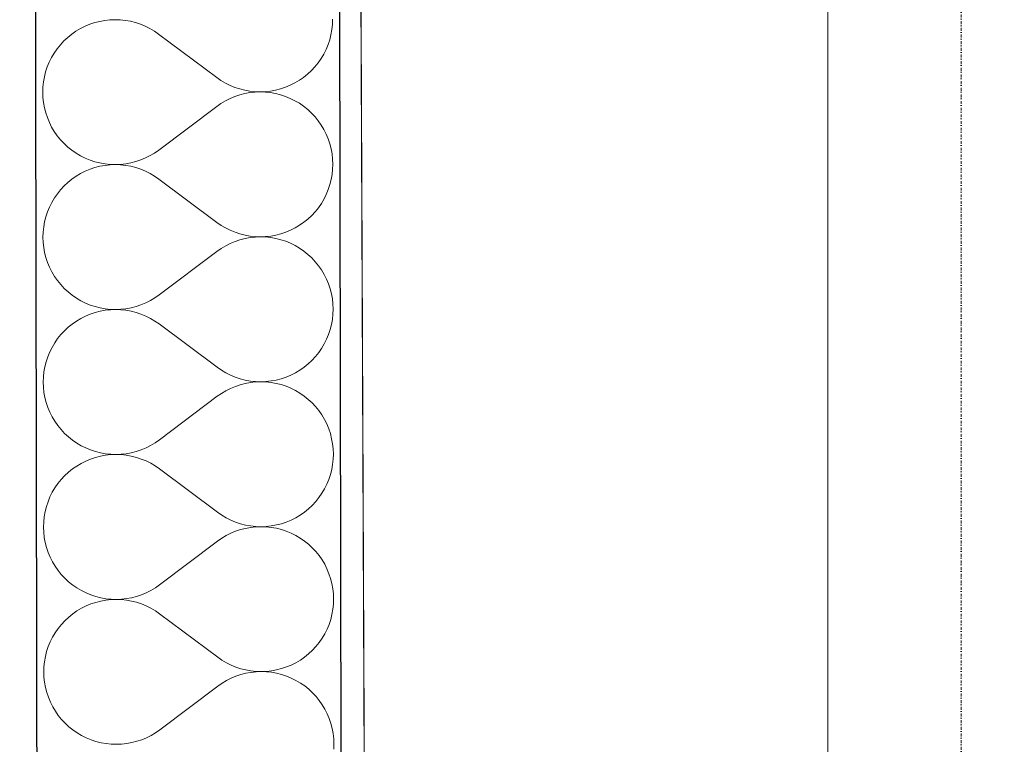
# Model space of a CAD drawing. Header units: millimetres. Extents: x -24674 to 2959, y -2716 to 20653.
# Tile 132 of 161: x -11148 to -10631, y 13809 to 14190. Entities that reach past the tile are written whole.
import ezdxf

# ---------------------------------------------------------------- set-up
doc = ezdxf.new("R2010")
doc.units = ezdxf.units.MM
doc.header["$MEASUREMENT"] = 0
doc.linetypes.add('Wipeout_Contour', pattern=[1000, 0, -1000])
doc.linetypes.add('Čerchovaná S', pattern=[3.5, 1.5, -0.85, 0.3, -0.85])
for name, color, linetype in [('9._POHLED ZÁPADNÍ_1_Konstrukce - krov', 7, 'Continuous'), ('9._POHLED ZÁPADNÍ_1_Konstrukce - nosné', 7, 'Continuous'), ('9._POHLED ZÁPADNÍ_1_Nové_Konstrukce - nosné', 7, 'Continuous'), ('9._POHLED ZÁPADNÍ_1_Nové_Výplně - Povrchové', 7, 'Continuous'), ('9._POHLED ZÁPADNÍ_1_Nové_Výplně – Řezové', 7, 'Continuous'), ('9._POHLED ZÁPADNÍ_1_Výplně - Povrchové', 7, 'Continuous'), ('9._POHLED ZÁPADNÍ_1_VÝTAH VAR 1', 7, 'Continuous')]:
    doc.layers.add(name, color=color, linetype=linetype)

# ---------------------------------------------------------------- blocks, each defined once
blk = doc.blocks.new('*X21', base_point=(-27719.5, -6043.99))
at = {"layer": '9._POHLED ZÁPADNÍ_1_Nové_Výplně – Řezové', "color": 21, "linetype": 'Continuous', "lineweight": 20, "true_color": 0xffaaaa}
for p, q in [((-11111.26, 14187.45), (-11113.77, 14186.41)), ((-11108.68, 14188.32), (-11111.26, 14187.45)), ((-11106.05, 14188.99), (-11108.68, 14188.32)), ((-11103.37, 14189.48), (-11106.05, 14188.99)), ((-11100.66, 14189.77), (-11103.37, 14189.48)), ((-11097.95, 14189.87), (-11100.66, 14189.77)), ((-11095.23, 14189.78), (-11097.95, 14189.87)), ((-11092.52, 14189.49), (-11095.23, 14189.78)), ((-11089.84, 14189.01), (-11092.52, 14189.49)), ((-11087.21, 14188.34), (-11089.84, 14189.01)), ((-11084.63, 14187.48), (-11087.21, 14188.34)), ((-11082.11, 14186.44), (-11084.63, 14187.48)), ((-10984.06, 14184.65), (-10983.78, 14187.36)), ((-10983.78, 14187.36), (-10983.68, 14190.07)), ((-11120.77, 14182.24), (-11122.89, 14180.53)), ((-11118.54, 14183.8), (-11120.77, 14182.24)), ((-11116.2, 14185.19), (-11118.54, 14183.8)), ((-11113.77, 14186.41), (-11116.2, 14185.19)), ((-11079.68, 14185.23), (-11082.11, 14186.44)), ((-11077.34, 14183.84), (-11079.68, 14185.23)), ((-11075.1, 14182.29), (-11077.34, 14183.84)), ((-11044.58, 14159.49), (-11075.1, 14182.29)), ((-10985.21, 14179.34), (-10984.54, 14181.97)), ((-10984.54, 14181.97), (-10984.06, 14184.65)), ((-11124.88, 14178.68), (-11126.73, 14176.68)), ((-11122.89, 14180.53), (-11124.88, 14178.68)), ((-10986.07, 14176.75), (-10985.21, 14179.34)), ((-11129.98, 14172.32), (-11131.37, 14169.98)), ((-11128.43, 14174.56), (-11129.98, 14172.32)), ((-11126.73, 14176.68), (-11128.43, 14174.56)), ((-10989.7, 14169.46), (-10988.32, 14171.8)), ((-10988.32, 14171.8), (-10987.1, 14174.24)), ((-10987.1, 14174.24), (-10986.07, 14176.75)), ((-11132.58, 14167.55), (-11133.62, 14165.03)), ((-11131.37, 14169.98), (-11132.58, 14167.55)), ((-10992.95, 14165.1), (-10991.25, 14167.22)), ((-10991.25, 14167.22), (-10989.7, 14169.46)), ((-11134.47, 14162.45), (-11135.14, 14159.81)), ((-11133.62, 14165.03), (-11134.47, 14162.45)), ((-10996.79, 14161.25), (-10994.8, 14163.11)), ((-10994.8, 14163.11), (-10992.95, 14165.1)), ((-11135.62, 14157.13), (-11135.91, 14154.43)), ((-11135.14, 14159.81), (-11135.62, 14157.13)), ((-11044.58, 14159.49), (-11042.35, 14157.94)), ((-11042.35, 14157.94), (-11040.01, 14156.56)), ((-11040.01, 14156.56), (-11037.57, 14155.34)), ((-11005.91, 14155.38), (-11003.48, 14156.6)), ((-11003.48, 14156.6), (-11001.14, 14157.99)), ((-11001.14, 14157.99), (-10998.91, 14159.54)), ((-10998.91, 14159.54), (-10996.79, 14161.25)), ((-11135.91, 14154.43), (-11136, 14151.71)), ((-11136, 14151.71), (-11135.9, 14148.99)), ((-11037.57, 14155.34), (-11035.06, 14154.3)), ((-11035.06, 14154.3), (-11032.48, 14153.44)), ((-11032.48, 14153.44), (-11029.84, 14152.77)), ((-11029.84, 14151.02), (-11032.47, 14150.34)), ((-11029.84, 14152.77), (-11027.16, 14152.29)), ((-11027.16, 14151.51), (-11029.84, 14151.02)), ((-11027.16, 14152.29), (-11024.46, 14152.01)), ((-11024.46, 14151.81), (-11027.16, 14151.51)), ((-11024.46, 14152.01), (-11021.74, 14151.91)), ((-11021.74, 14151.91), (-11024.46, 14151.81)), ((-11021.74, 14151.91), (-11019.02, 14152.01)), ((-11019.02, 14151.82), (-11021.74, 14151.91)), ((-11019.02, 14152.01), (-11016.31, 14152.31)), ((-11016.31, 14151.54), (-11019.02, 14151.82)), ((-11016.31, 14152.31), (-11013.64, 14152.79)), ((-11013.63, 14151.06), (-11016.31, 14151.54)), ((-11013.64, 14152.79), (-11011, 14153.47)), ((-11011, 14150.39), (-11013.63, 14151.06)), ((-11011, 14153.47), (-11008.42, 14154.33)), ((-11008.42, 14154.33), (-11005.91, 14155.38)), ((-11135.9, 14148.99), (-11135.6, 14146.29)), ((-11135.6, 14146.29), (-11135.11, 14143.61)), ((-11042.33, 14145.81), (-11044.56, 14144.25)), ((-11039.99, 14147.2), (-11042.33, 14145.81)), ((-11037.56, 14148.43), (-11039.99, 14147.2)), ((-11035.05, 14149.48), (-11037.56, 14148.43)), ((-11032.47, 14150.34), (-11035.05, 14149.48)), ((-11008.41, 14149.54), (-11011, 14150.39)), ((-11005.9, 14148.5), (-11008.41, 14149.54)), ((-11003.46, 14147.29), (-11005.9, 14148.5)), ((-11001.12, 14145.91), (-11003.46, 14147.29)), ((-10998.88, 14144.36), (-11001.12, 14145.91)), ((-11135.11, 14143.61), (-11134.43, 14140.98)), ((-11134.43, 14140.98), (-11133.57, 14138.4)), ((-11044.56, 14144.25), (-11074.99, 14121.34)), ((-10996.76, 14142.66), (-10998.88, 14144.36)), ((-10994.76, 14140.81), (-10996.76, 14142.66)), ((-10992.91, 14138.82), (-10994.76, 14140.81)), ((-11133.57, 14138.4), (-11132.52, 14135.88)), ((-11132.52, 14135.88), (-11131.3, 14133.45)), ((-10991.19, 14136.71), (-10992.91, 14138.82)), ((-10989.64, 14134.48), (-10991.19, 14136.71)), ((-11131.3, 14133.45), (-11129.91, 14131.12)), ((-11129.91, 14131.12), (-11128.35, 14128.89)), ((-10988.25, 14132.14), (-10989.64, 14134.48)), ((-10987.02, 14129.71), (-10988.25, 14132.14)), ((-11128.35, 14128.89), (-11126.64, 14126.77)), ((-11126.64, 14126.77), (-11124.78, 14124.78)), ((-10985.98, 14127.2), (-10987.02, 14129.71)), ((-10985.11, 14124.62), (-10985.98, 14127.2)), ((-11124.78, 14124.78), (-11122.79, 14122.93)), ((-11122.79, 14122.93), (-11120.67, 14121.23)), ((-11120.67, 14121.23), (-11118.43, 14119.68)), ((-11077.22, 14119.78), (-11074.99, 14121.34)), ((-10984.44, 14121.98), (-10985.11, 14124.62)), ((-10983.95, 14119.31), (-10984.44, 14121.98)), ((-11118.43, 14119.68), (-11116.09, 14118.3)), ((-11116.09, 14118.3), (-11113.65, 14117.09)), ((-11113.65, 14117.09), (-11111.13, 14116.05)), ((-11111.13, 14116.05), (-11108.55, 14115.2)), ((-11108.55, 14115.2), (-11105.91, 14114.53)), ((-11089.71, 14114.57), (-11087.08, 14115.25)), ((-11087.08, 14115.25), (-11084.5, 14116.12)), ((-11084.5, 14116.12), (-11081.99, 14117.17)), ((-11081.99, 14117.17), (-11079.56, 14118.39)), ((-11079.56, 14118.39), (-11077.22, 14119.78)), ((-10983.65, 14116.6), (-10983.95, 14119.31)), ((-10983.55, 14113.88), (-10983.65, 14116.6)), ((-11113.64, 14110.22), (-11116.07, 14109)), ((-11111.13, 14111.26), (-11113.64, 14110.22)), ((-11108.55, 14112.13), (-11111.13, 14111.26)), ((-11105.91, 14112.8), (-11108.55, 14112.13)), ((-11105.91, 14114.53), (-11103.24, 14114.06)), ((-11103.23, 14113.29), (-11105.91, 14112.8)), ((-11103.24, 14114.06), (-11100.53, 14113.77)), ((-11100.53, 14113.58), (-11103.23, 14113.29)), ((-11100.53, 14113.77), (-11097.81, 14113.68)), ((-11097.81, 14113.68), (-11100.53, 14113.58)), ((-11097.81, 14113.68), (-11095.09, 14113.79)), ((-11095.09, 14113.59), (-11097.81, 14113.68)), ((-11095.09, 14113.79), (-11092.39, 14114.08)), ((-11092.39, 14113.3), (-11095.09, 14113.59)), ((-11092.39, 14114.08), (-11089.71, 14114.57)), ((-11089.71, 14112.82), (-11092.39, 14113.3)), ((-11087.07, 14112.15), (-11089.71, 14112.82)), ((-11084.49, 14111.29), (-11087.07, 14112.15)), ((-11081.98, 14110.25), (-11084.49, 14111.29)), ((-11079.54, 14109.04), (-11081.98, 14110.25)), ((-10983.93, 14108.46), (-10983.64, 14111.17)), ((-10983.64, 14111.17), (-10983.55, 14113.88)), ((-11120.64, 14106.05), (-11122.76, 14104.34)), ((-11118.41, 14107.61), (-11120.64, 14106.05)), ((-11116.07, 14109), (-11118.41, 14107.61)), ((-11077.2, 14107.65), (-11079.54, 14109.04)), ((-11074.96, 14106.1), (-11077.2, 14107.65)), ((-11044.45, 14083.3), (-11074.96, 14106.1)), ((-10985.08, 14103.14), (-10984.41, 14105.78)), ((-10984.41, 14105.78), (-10983.93, 14108.46)), ((-11126.6, 14100.49), (-11128.3, 14098.37)), ((-11124.74, 14102.49), (-11126.6, 14100.49)), ((-11122.76, 14104.34), (-11124.74, 14102.49)), ((-10986.97, 14098.05), (-10985.93, 14100.56)), ((-10985.93, 14100.56), (-10985.08, 14103.14)), ((-11129.85, 14096.13), (-11131.23, 14093.79)), ((-11128.3, 14098.37), (-11129.85, 14096.13)), ((-10989.57, 14093.27), (-10988.18, 14095.61)), ((-10988.18, 14095.61), (-10986.97, 14098.05)), ((-11133.48, 14088.84), (-11134.34, 14086.26)), ((-11132.45, 14091.36), (-11133.48, 14088.84)), ((-11131.23, 14093.79), (-11132.45, 14091.36)), ((-10994.67, 14086.92), (-10992.82, 14088.91)), ((-10992.82, 14088.91), (-10991.11, 14091.03)), ((-10991.11, 14091.03), (-10989.57, 14093.27)), ((-11134.34, 14086.26), (-11135.01, 14083.62)), ((-10998.77, 14083.35), (-10996.66, 14085.06)), ((-10996.66, 14085.06), (-10994.67, 14086.92)), ((-11135.48, 14080.94), (-11135.77, 14078.24)), ((-11135.01, 14083.62), (-11135.48, 14080.94)), ((-11044.45, 14083.3), (-11042.21, 14081.75)), ((-11042.21, 14081.75), (-11039.87, 14080.36)), ((-11039.87, 14080.36), (-11037.44, 14079.15)), ((-11037.44, 14079.15), (-11034.92, 14078.11)), ((-11008.29, 14078.14), (-11005.77, 14079.19)), ((-11005.77, 14079.19), (-11003.34, 14080.41)), ((-11003.34, 14080.41), (-11001.01, 14081.8)), ((-11001.01, 14081.8), (-10998.77, 14083.35)), ((-11135.77, 14078.24), (-11135.86, 14075.52)), ((-11135.86, 14075.52), (-11135.76, 14072.8)), ((-11034.92, 14078.11), (-11032.34, 14077.25)), ((-11032.34, 14074.15), (-11034.91, 14073.29)), ((-11032.34, 14077.25), (-11029.7, 14076.58)), ((-11029.7, 14074.83), (-11032.34, 14074.15)), ((-11029.7, 14076.58), (-11027.03, 14076.1)), ((-11027.02, 14075.32), (-11029.7, 14074.83)), ((-11027.03, 14076.1), (-11024.32, 14075.82)), ((-11024.32, 14075.62), (-11027.02, 14075.32)), ((-11024.32, 14075.82), (-11021.6, 14075.72)), ((-11021.6, 14075.72), (-11024.32, 14075.62)), ((-11021.6, 14075.72), (-11018.88, 14075.82)), ((-11018.88, 14075.63), (-11021.6, 14075.72)), ((-11018.88, 14075.82), (-11016.18, 14076.12)), ((-11016.18, 14075.35), (-11018.88, 14075.63)), ((-11016.18, 14076.12), (-11013.5, 14076.6)), ((-11013.5, 14074.87), (-11016.18, 14075.35)), ((-11013.5, 14076.6), (-11010.87, 14077.28)), ((-11010.86, 14074.2), (-11013.5, 14074.87)), ((-11010.87, 14077.28), (-11008.29, 14078.14)), ((-11008.28, 14073.35), (-11010.86, 14074.2)), ((-11005.76, 14072.31), (-11008.28, 14073.35)), ((-11135.76, 14072.8), (-11135.47, 14070.1)), ((-11135.47, 14070.1), (-11134.98, 14067.42)), ((-11042.19, 14069.62), (-11044.42, 14068.06)), ((-11039.85, 14071.01), (-11042.19, 14069.62)), ((-11037.42, 14072.24), (-11039.85, 14071.01)), ((-11034.91, 14073.29), (-11037.42, 14072.24)), ((-11003.33, 14071.1), (-11005.76, 14072.31)), ((-11000.98, 14069.72), (-11003.33, 14071.1)), ((-10998.75, 14068.17), (-11000.98, 14069.72)), ((-10996.62, 14066.47), (-10998.75, 14068.17)), ((-11134.98, 14067.42), (-11134.3, 14064.79)), ((-11134.3, 14064.79), (-11133.44, 14062.21)), ((-11044.42, 14068.06), (-11074.86, 14045.15)), ((-10994.63, 14064.62), (-10996.62, 14066.47)), ((-10992.77, 14062.63), (-10994.63, 14064.62)), ((-11133.44, 14062.21), (-11132.39, 14059.69)), ((-11132.39, 14059.69), (-11131.17, 14057.26)), ((-10991.06, 14060.52), (-10992.77, 14062.63)), ((-10989.5, 14058.29), (-10991.06, 14060.52)), ((-10988.11, 14055.95), (-10989.5, 14058.29)), ((-11131.17, 14057.26), (-11129.77, 14054.93)), ((-11129.77, 14054.93), (-11128.22, 14052.7)), ((-11128.22, 14052.7), (-11126.51, 14050.58)), ((-10986.89, 14053.52), (-10988.11, 14055.95)), ((-10985.84, 14051.01), (-10986.89, 14053.52)), ((-11126.51, 14050.58), (-11124.65, 14048.59)), ((-11124.65, 14048.59), (-11122.65, 14046.74)), ((-10984.98, 14048.43), (-10985.84, 14051.01)), ((-10984.3, 14045.79), (-10984.98, 14048.43)), ((-11122.65, 14046.74), (-11120.53, 14045.04)), ((-11120.53, 14045.04), (-11118.29, 14043.49)), ((-11118.29, 14043.49), (-11115.95, 14042.11)), ((-11079.42, 14042.2), (-11077.09, 14043.59)), ((-11077.09, 14043.59), (-11074.86, 14045.15)), ((-10983.81, 14043.12), (-10984.3, 14045.79)), ((-10983.52, 14040.41), (-10983.81, 14043.12)), ((-11115.95, 14042.11), (-11113.52, 14040.9)), ((-11113.52, 14040.9), (-11111, 14039.86)), ((-11111, 14039.86), (-11108.42, 14039.01)), ((-11108.42, 14039.01), (-11105.78, 14038.34)), ((-11105.78, 14038.34), (-11103.1, 14037.87)), ((-11103.1, 14037.1), (-11105.78, 14036.61)), ((-11103.1, 14037.87), (-11100.39, 14037.58)), ((-11100.39, 14037.39), (-11103.1, 14037.1)), ((-11100.39, 14037.58), (-11097.68, 14037.49)), ((-11097.68, 14037.49), (-11100.39, 14037.39)), ((-11097.68, 14037.49), (-11094.96, 14037.6)), ((-11094.96, 14037.4), (-11097.68, 14037.49)), ((-11094.96, 14037.6), (-11092.25, 14037.89)), ((-11092.25, 14037.11), (-11094.96, 14037.4)), ((-11092.25, 14037.89), (-11089.58, 14038.38)), ((-11089.57, 14036.63), (-11092.25, 14037.11)), ((-11089.58, 14038.38), (-11086.94, 14039.06)), ((-11086.94, 14039.06), (-11084.36, 14039.93)), ((-11084.36, 14039.93), (-11081.85, 14040.98)), ((-11081.85, 14040.98), (-11079.42, 14042.2)), ((-10983.41, 14037.69), (-10983.52, 14040.41)), ((-10983.51, 14034.98), (-10983.41, 14037.69)), ((-11115.93, 14032.81), (-11118.27, 14031.42)), ((-11113.5, 14034.03), (-11115.93, 14032.81)), ((-11110.99, 14035.07), (-11113.5, 14034.03)), ((-11108.41, 14035.94), (-11110.99, 14035.07)), ((-11105.78, 14036.61), (-11108.41, 14035.94)), ((-11086.94, 14035.96), (-11089.57, 14036.63)), ((-11084.36, 14035.1), (-11086.94, 14035.96)), ((-11081.84, 14034.06), (-11084.36, 14035.1)), ((-11079.41, 14032.85), (-11081.84, 14034.06)), ((-11077.07, 14031.46), (-11079.41, 14032.85)), ((-10984.27, 14029.59), (-10983.79, 14032.27)), ((-10983.79, 14032.27), (-10983.51, 14034.98)), ((-11122.62, 14028.15), (-11124.61, 14026.29)), ((-11120.5, 14029.86), (-11122.62, 14028.15)), ((-11118.27, 14031.42), (-11120.5, 14029.86)), ((-11074.83, 14029.91), (-11077.07, 14031.46)), ((-11044.31, 14007.11), (-11074.83, 14029.91)), ((-10985.79, 14024.37), (-10984.94, 14026.95)), ((-10984.94, 14026.95), (-10984.27, 14029.59)), ((-11128.16, 14022.18), (-11129.71, 14019.94)), ((-11126.46, 14024.3), (-11128.16, 14022.18)), ((-11124.61, 14026.29), (-11126.46, 14024.3)), ((-10988.05, 14019.42), (-10986.83, 14021.86)), ((-10986.83, 14021.86), (-10985.79, 14024.37)), ((-11131.1, 14017.6), (-11132.31, 14015.17)), ((-11129.71, 14019.94), (-11131.1, 14017.6)), ((-10990.98, 14014.84), (-10989.43, 14017.08)), ((-10989.43, 14017.08), (-10988.05, 14019.42)), ((-11133.35, 14012.65), (-11134.2, 14010.07)), ((-11132.31, 14015.17), (-11133.35, 14012.65)), ((-10994.53, 14010.73), (-10992.68, 14012.72)), ((-10992.68, 14012.72), (-10990.98, 14014.84)), ((-11134.87, 14007.43), (-11135.35, 14004.75)), ((-11134.2, 14010.07), (-11134.87, 14007.43)), ((-11044.31, 14007.11), (-11042.08, 14005.56)), ((-11000.87, 14005.61), (-10998.64, 14007.16)), ((-10998.64, 14007.16), (-10996.52, 14008.87)), ((-10996.52, 14008.87), (-10994.53, 14010.73)), ((-11135.64, 14002.05), (-11135.73, 13999.33)), ((-11135.35, 14004.75), (-11135.64, 14002.05)), ((-11042.08, 14005.56), (-11039.74, 14004.17)), ((-11039.74, 14004.17), (-11037.3, 14002.96)), ((-11037.3, 14002.96), (-11034.79, 14001.92)), ((-11034.79, 14001.92), (-11032.21, 14001.06)), ((-11032.21, 14001.06), (-11029.57, 14000.39)), ((-11013.37, 14000.41), (-11010.73, 14001.09)), ((-11010.73, 14001.09), (-11008.15, 14001.95)), ((-11008.15, 14001.95), (-11005.64, 14002.99)), ((-11005.64, 14002.99), (-11003.21, 14004.22)), ((-11003.21, 14004.22), (-11000.87, 14005.61)), ((-11135.73, 13999.33), (-11135.63, 13996.61)), ((-11135.63, 13996.61), (-11135.33, 13993.91)), ((-11037.29, 13996.05), (-11039.72, 13994.82)), ((-11034.78, 13997.1), (-11037.29, 13996.05)), ((-11032.2, 13997.96), (-11034.78, 13997.1)), ((-11029.57, 13998.64), (-11032.2, 13997.96)), ((-11029.57, 14000.39), (-11026.89, 13999.91)), ((-11026.89, 13999.13), (-11029.57, 13998.64)), ((-11026.89, 13999.91), (-11024.19, 13999.63)), ((-11024.19, 13999.43), (-11026.89, 13999.13)), ((-11024.19, 13999.63), (-11021.47, 13999.53)), ((-11021.47, 13999.53), (-11024.19, 13999.43)), ((-11021.47, 13999.53), (-11018.75, 13999.63)), ((-11018.75, 13999.44), (-11021.47, 13999.53)), ((-11018.75, 13999.63), (-11016.04, 13999.93)), ((-11016.04, 13999.16), (-11018.75, 13999.44)), ((-11016.04, 13999.93), (-11013.37, 14000.41)), ((-11013.36, 13998.68), (-11016.04, 13999.16)), ((-11010.73, 13998.01), (-11013.36, 13998.68)), ((-11008.14, 13997.16), (-11010.73, 13998.01)), ((-11005.63, 13996.12), (-11008.14, 13997.16)), ((-11003.19, 13994.91), (-11005.63, 13996.12)), ((-11135.33, 13993.91), (-11134.84, 13991.23)), ((-11134.84, 13991.23), (-11134.16, 13988.59)), ((-11044.29, 13991.87), (-11074.72, 13968.96)), ((-11042.06, 13993.43), (-11044.29, 13991.87)), ((-11039.72, 13994.82), (-11042.06, 13993.43)), ((-11000.85, 13993.53), (-11003.19, 13994.91)), ((-10998.61, 13991.98), (-11000.85, 13993.53)), ((-10996.49, 13990.28), (-10998.61, 13991.98)), ((-11134.16, 13988.59), (-11133.3, 13986.02)), ((-11133.3, 13986.02), (-11132.25, 13983.5)), ((-10994.49, 13988.43), (-10996.49, 13990.28)), ((-10992.64, 13986.44), (-10994.49, 13988.43)), ((-10990.92, 13984.33), (-10992.64, 13986.44)), ((-11132.25, 13983.5), (-11131.03, 13981.07)), ((-11131.03, 13981.07), (-11129.64, 13978.74)), ((-10989.37, 13982.1), (-10990.92, 13984.33)), ((-10987.98, 13979.76), (-10989.37, 13982.1)), ((-11129.64, 13978.74), (-11128.08, 13976.5)), ((-11128.08, 13976.5), (-11126.37, 13974.39)), ((-10986.75, 13977.33), (-10987.98, 13979.76)), ((-10985.71, 13974.82), (-10986.75, 13977.33)), ((-11126.37, 13974.39), (-11124.51, 13972.4)), ((-11124.51, 13972.4), (-11122.52, 13970.55)), ((-11122.52, 13970.55), (-11120.4, 13968.85)), ((-10984.84, 13972.24), (-10985.71, 13974.82)), ((-10984.17, 13969.6), (-10984.84, 13972.24)), ((-11120.4, 13968.85), (-11118.16, 13967.3)), ((-11118.16, 13967.3), (-11115.82, 13965.92)), ((-11115.82, 13965.92), (-11113.38, 13964.71)), ((-11113.38, 13964.71), (-11110.86, 13963.67)), ((-11084.23, 13963.74), (-11081.72, 13964.78)), ((-11081.72, 13964.78), (-11079.29, 13966.01)), ((-11079.29, 13966.01), (-11076.95, 13967.4)), ((-11076.95, 13967.4), (-11074.72, 13968.96)), ((-10983.68, 13966.93), (-10984.17, 13969.6)), ((-10983.38, 13964.22), (-10983.68, 13966.93)), ((-11110.86, 13963.67), (-11108.28, 13962.82)), ((-11108.28, 13959.74), (-11110.86, 13958.88)), ((-11108.28, 13962.82), (-11105.64, 13962.15)), ((-11105.64, 13960.42), (-11108.28, 13959.74)), ((-11105.64, 13962.15), (-11102.97, 13961.68)), ((-11102.96, 13960.91), (-11105.64, 13960.42)), ((-11102.97, 13961.68), (-11100.26, 13961.39)), ((-11100.26, 13961.2), (-11102.96, 13960.91)), ((-11100.26, 13961.39), (-11097.54, 13961.3)), ((-11097.54, 13961.3), (-11100.26, 13961.2)), ((-11097.54, 13961.3), (-11094.82, 13961.4)), ((-11094.82, 13961.21), (-11097.54, 13961.3)), ((-11094.82, 13961.4), (-11092.12, 13961.7)), ((-11092.12, 13960.92), (-11094.82, 13961.21)), ((-11092.12, 13961.7), (-11089.44, 13962.19)), ((-11089.44, 13960.44), (-11092.12, 13960.92)), ((-11089.44, 13962.19), (-11086.81, 13962.87)), ((-11086.8, 13959.77), (-11089.44, 13960.44)), ((-11086.81, 13962.87), (-11084.23, 13963.74)), ((-11084.22, 13958.91), (-11086.8, 13959.77)), ((-10983.28, 13961.5), (-10983.38, 13964.22)), ((-10983.37, 13958.78), (-10983.28, 13961.5)), ((-11118.14, 13955.23), (-11120.37, 13953.67)), ((-11115.8, 13956.62), (-11118.14, 13955.23)), ((-11113.37, 13957.84), (-11115.8, 13956.62)), ((-11110.86, 13958.88), (-11113.37, 13957.84)), ((-11081.71, 13957.87), (-11084.22, 13958.91)), ((-11079.27, 13956.66), (-11081.71, 13957.87)), ((-11076.93, 13955.27), (-11079.27, 13956.66)), ((-11074.69, 13953.72), (-11076.93, 13955.27)), ((-10984.14, 13953.4), (-10983.66, 13956.08)), ((-10983.66, 13956.08), (-10983.37, 13958.78)), ((-11124.47, 13950.1), (-11126.33, 13948.11)), ((-11122.49, 13951.96), (-11124.47, 13950.1)), ((-11120.37, 13953.67), (-11122.49, 13951.96)), ((-11044.18, 13930.92), (-11074.69, 13953.72)), ((-10985.66, 13948.18), (-10984.81, 13950.76)), ((-10984.81, 13950.76), (-10984.14, 13953.4)), ((-11128.03, 13945.99), (-11129.58, 13943.75)), ((-11126.33, 13948.11), (-11128.03, 13945.99)), ((-10987.91, 13943.23), (-10986.7, 13945.67)), ((-10986.7, 13945.67), (-10985.66, 13948.18)), ((-11132.18, 13938.98), (-11133.21, 13936.46)), ((-11130.96, 13941.41), (-11132.18, 13938.98)), ((-11129.58, 13943.75), (-11130.96, 13941.41)), ((-10990.84, 13938.65), (-10989.3, 13940.89)), ((-10989.3, 13940.89), (-10987.91, 13943.23)), ((-11134.07, 13933.88), (-11134.74, 13931.24)), ((-11133.21, 13936.46), (-11134.07, 13933.88)), ((-10996.39, 13932.68), (-10994.4, 13934.54)), ((-10994.4, 13934.54), (-10992.55, 13936.53)), ((-10992.55, 13936.53), (-10990.84, 13938.65)), ((-11135.21, 13928.56), (-11135.5, 13925.86)), ((-11134.74, 13931.24), (-11135.21, 13928.56)), ((-11044.18, 13930.92), (-11041.94, 13929.37)), ((-11041.94, 13929.37), (-11039.6, 13927.98)), ((-11003.07, 13928.03), (-11000.74, 13929.42)), ((-11000.74, 13929.42), (-10998.5, 13930.97)), ((-10998.5, 13930.97), (-10996.39, 13932.68)), ((-11135.5, 13925.86), (-11135.59, 13923.14)), ((-11039.6, 13927.98), (-11037.17, 13926.77)), ((-11037.17, 13926.77), (-11034.65, 13925.73)), ((-11034.65, 13925.73), (-11032.07, 13924.87)), ((-11032.07, 13924.87), (-11029.43, 13924.2)), ((-11029.43, 13924.2), (-11026.76, 13923.72)), ((-11026.76, 13923.72), (-11024.05, 13923.44)), ((-11024.05, 13923.44), (-11021.33, 13923.34)), ((-11021.33, 13923.34), (-11024.05, 13923.24)), ((-11021.33, 13923.34), (-11018.61, 13923.44)), ((-11018.61, 13923.25), (-11021.33, 13923.34)), ((-11018.61, 13923.44), (-11015.91, 13923.74)), ((-11015.91, 13923.74), (-11013.23, 13924.22)), ((-11013.23, 13924.22), (-11010.6, 13924.9)), ((-11010.6, 13924.9), (-11008.02, 13925.76)), ((-11008.02, 13925.76), (-11005.5, 13926.8)), ((-11005.5, 13926.8), (-11003.07, 13928.03)), ((-11135.59, 13923.14), (-11135.49, 13920.42)), ((-11135.49, 13920.42), (-11135.2, 13917.72)), ((-11039.58, 13918.63), (-11041.92, 13917.24)), ((-11037.15, 13919.86), (-11039.58, 13918.63)), ((-11034.64, 13920.91), (-11037.15, 13919.86)), ((-11032.06, 13921.77), (-11034.64, 13920.91)), ((-11029.43, 13922.45), (-11032.06, 13921.77)), ((-11026.75, 13922.94), (-11029.43, 13922.45)), ((-11024.05, 13923.24), (-11026.75, 13922.94)), ((-11015.91, 13922.97), (-11018.61, 13923.25)), ((-11013.23, 13922.49), (-11015.91, 13922.97)), ((-11010.59, 13921.82), (-11013.23, 13922.49)), ((-11008.01, 13920.97), (-11010.59, 13921.82)), ((-11005.49, 13919.93), (-11008.01, 13920.97)), ((-11003.06, 13918.72), (-11005.49, 13919.93)), ((-11000.71, 13917.34), (-11003.06, 13918.72)), ((-11135.2, 13917.72), (-11134.71, 13915.04)), ((-11134.71, 13915.04), (-11134.03, 13912.4)), ((-11044.15, 13915.68), (-11074.59, 13892.77)), ((-11041.92, 13917.24), (-11044.15, 13915.68)), ((-10998.48, 13915.79), (-11000.71, 13917.34)), ((-10996.35, 13914.09), (-10998.48, 13915.79)), ((-10994.36, 13912.24), (-10996.35, 13914.09)), ((-11134.03, 13912.4), (-11133.17, 13909.82)), ((-11133.17, 13909.82), (-11132.12, 13907.31)), ((-10992.5, 13910.25), (-10994.36, 13912.24)), ((-10990.79, 13908.14), (-10992.5, 13910.25)), ((-10989.23, 13905.91), (-10990.79, 13908.14)), ((-11132.12, 13907.31), (-11130.9, 13904.88)), ((-11130.9, 13904.88), (-11129.5, 13902.55)), ((-10987.84, 13903.57), (-10989.23, 13905.91)), ((-10986.62, 13901.14), (-10987.84, 13903.57)), ((-11129.5, 13902.55), (-11127.95, 13900.31)), ((-11127.95, 13900.31), (-11126.24, 13898.2)), ((-11126.24, 13898.2), (-11124.38, 13896.21)), ((-10985.57, 13898.63), (-10986.62, 13901.14)), ((-10984.71, 13896.05), (-10985.57, 13898.63)), ((-11124.38, 13896.21), (-11122.38, 13894.36)), ((-11122.38, 13894.36), (-11120.26, 13892.66)), ((-11120.26, 13892.66), (-11118.02, 13891.11)), ((-11076.82, 13891.21), (-11074.59, 13892.77)), ((-10984.03, 13893.41), (-10984.71, 13896.05)), ((-10983.54, 13890.74), (-10984.03, 13893.41)), ((-11118.02, 13891.11), (-11115.68, 13889.73)), ((-11115.68, 13889.73), (-11113.25, 13888.52)), ((-11113.25, 13888.52), (-11110.73, 13887.48)), ((-11110.73, 13887.48), (-11108.15, 13886.63)), ((-11086.67, 13886.68), (-11084.09, 13887.55)), ((-11084.09, 13887.55), (-11081.58, 13888.59)), ((-11081.58, 13888.59), (-11079.15, 13889.82)), ((-11079.15, 13889.82), (-11076.82, 13891.21)), ((-10983.25, 13888.03), (-10983.54, 13890.74)), ((-10983.14, 13885.31), (-10983.25, 13888.03)), ((-11110.72, 13882.69), (-11113.23, 13881.65)), ((-11108.14, 13883.55), (-11110.72, 13882.69)), ((-11108.15, 13886.63), (-11105.51, 13885.96)), ((-11105.51, 13884.23), (-11108.14, 13883.55)), ((-11105.51, 13885.96), (-11102.83, 13885.49)), ((-11102.83, 13884.72), (-11105.51, 13884.23)), ((-11102.83, 13885.49), (-11100.12, 13885.2)), ((-11100.12, 13885.01), (-11102.83, 13884.72)), ((-11100.12, 13885.2), (-11097.41, 13885.11)), ((-11097.41, 13885.11), (-11100.12, 13885.01)), ((-11097.41, 13885.11), (-11094.69, 13885.21)), ((-11094.69, 13885.02), (-11097.41, 13885.11)), ((-11094.69, 13885.21), (-11091.98, 13885.51)), ((-11091.98, 13884.73), (-11094.69, 13885.02)), ((-11091.98, 13885.51), (-11089.31, 13886)), ((-11089.3, 13884.25), (-11091.98, 13884.73)), ((-11089.31, 13886), (-11086.67, 13886.68)), ((-11086.67, 13883.58), (-11089.3, 13884.25)), ((-11084.08, 13882.72), (-11086.67, 13883.58)), ((-11081.57, 13881.68), (-11084.08, 13882.72)), ((-10983.52, 13879.89), (-10983.24, 13882.59)), ((-10983.24, 13882.59), (-10983.14, 13885.31)), ((-11120.23, 13877.48), (-11122.35, 13875.77)), ((-11118, 13879.04), (-11120.23, 13877.48)), ((-11115.66, 13880.43), (-11118, 13879.04)), ((-11113.23, 13881.65), (-11115.66, 13880.43)), ((-11079.14, 13880.47), (-11081.57, 13881.68)), ((-11076.8, 13879.08), (-11079.14, 13880.47)), ((-11074.56, 13877.53), (-11076.8, 13879.08)), ((-11044.04, 13854.73), (-11074.56, 13877.53)), ((-10984.67, 13874.57), (-10984, 13877.21)), ((-10984, 13877.21), (-10983.52, 13879.89)), ((-11126.19, 13871.92), (-11127.89, 13869.8)), ((-11124.34, 13873.91), (-11126.19, 13871.92)), ((-11122.35, 13875.77), (-11124.34, 13873.91)), ((-10986.56, 13869.48), (-10985.52, 13871.99)), ((-10985.52, 13871.99), (-10984.67, 13874.57)), ((-11129.44, 13867.56), (-11130.83, 13865.22)), ((-11127.89, 13869.8), (-11129.44, 13867.56)), ((-10989.16, 13864.7), (-10987.78, 13867.04)), ((-10987.78, 13867.04), (-10986.56, 13869.48)), ((-11132.04, 13862.79), (-11133.08, 13860.27)), ((-11130.83, 13865.22), (-11132.04, 13862.79)), ((-10992.41, 13860.34), (-10990.71, 13862.46)), ((-10990.71, 13862.46), (-10989.16, 13864.7)), ((-11133.93, 13857.69), (-11134.6, 13855.05)), ((-11133.08, 13860.27), (-11133.93, 13857.69)), ((-10998.37, 13854.78), (-10996.25, 13856.49)), ((-10996.25, 13856.49), (-10994.26, 13858.35)), ((-10994.26, 13858.35), (-10992.41, 13860.34)), ((-11135.08, 13852.37), (-11135.37, 13849.67)), ((-11134.6, 13855.05), (-11135.08, 13852.37)), ((-11044.04, 13854.73), (-11041.81, 13853.18)), ((-11041.81, 13853.18), (-11039.47, 13851.79)), ((-11039.47, 13851.79), (-11037.03, 13850.58)), ((-11005.37, 13850.61), (-11002.94, 13851.83)), ((-11002.94, 13851.83), (-11000.6, 13853.23)), ((-11000.6, 13853.23), (-10998.37, 13854.78)), ((-11135.37, 13849.67), (-11135.46, 13846.95)), ((-11135.46, 13846.95), (-11135.36, 13844.23)), ((-11037.03, 13850.58), (-11034.52, 13849.54)), ((-11034.52, 13849.54), (-11031.94, 13848.68)), ((-11031.94, 13848.68), (-11029.3, 13848.01)), ((-11029.3, 13846.26), (-11031.93, 13845.58)), ((-11029.3, 13848.01), (-11026.62, 13847.53)), ((-11026.62, 13846.75), (-11029.3, 13846.26)), ((-11026.62, 13847.53), (-11023.92, 13847.24)), ((-11023.92, 13847.05), (-11026.62, 13846.75)), ((-11023.92, 13847.24), (-11021.2, 13847.15)), ((-11021.2, 13847.15), (-11023.92, 13847.05)), ((-11021.2, 13847.15), (-11018.48, 13847.25)), ((-11018.48, 13847.06), (-11021.2, 13847.15)), ((-11018.48, 13847.25), (-11015.77, 13847.54)), ((-11015.77, 13846.78), (-11018.48, 13847.06)), ((-11015.77, 13847.54), (-11013.1, 13848.03)), ((-11013.09, 13846.3), (-11015.77, 13846.78)), ((-11013.1, 13848.03), (-11010.46, 13848.71)), ((-11010.46, 13845.63), (-11013.09, 13846.3)), ((-11010.46, 13848.71), (-11007.88, 13849.57)), ((-11007.88, 13849.57), (-11005.37, 13850.61)), ((-11135.36, 13844.23), (-11135.06, 13841.53)), ((-11135.06, 13841.53), (-11134.57, 13838.85)), ((-11041.79, 13841.05), (-11044.02, 13839.49)), ((-11039.45, 13842.44), (-11041.79, 13841.05)), ((-11037.02, 13843.67), (-11039.45, 13842.44)), ((-11034.51, 13844.71), (-11037.02, 13843.67)), ((-11031.93, 13845.58), (-11034.51, 13844.71)), ((-11007.87, 13844.78), (-11010.46, 13845.63)), ((-11005.36, 13843.74), (-11007.87, 13844.78)), ((-11002.92, 13842.53), (-11005.36, 13843.74)), ((-11000.58, 13841.15), (-11002.92, 13842.53)), ((-10998.34, 13839.6), (-11000.58, 13841.15)), ((-11134.57, 13838.85), (-11133.89, 13836.21)), ((-11133.89, 13836.21), (-11133.03, 13833.63)), ((-11044.02, 13839.49), (-11074.45, 13816.58)), ((-10996.22, 13837.9), (-10998.34, 13839.6)), ((-10994.22, 13836.05), (-10996.22, 13837.9)), ((-10992.37, 13834.06), (-10994.22, 13836.05)), ((-11133.03, 13833.63), (-11131.98, 13831.12)), ((-11131.98, 13831.12), (-11130.76, 13828.69)), ((-10990.65, 13831.95), (-10992.37, 13834.06)), ((-10989.1, 13829.72), (-10990.65, 13831.95)), ((-11130.76, 13828.69), (-11129.37, 13826.36)), ((-11129.37, 13826.36), (-11127.81, 13824.12)), ((-10987.71, 13827.38), (-10989.1, 13829.72)), ((-10986.48, 13824.95), (-10987.71, 13827.38)), ((-10985.44, 13822.44), (-10986.48, 13824.95)), ((-11127.81, 13824.12), (-11126.1, 13822.01)), ((-11126.1, 13822.01), (-11124.24, 13820.02)), ((-11124.24, 13820.02), (-11122.25, 13818.17)), ((-10984.57, 13819.86), (-10985.44, 13822.44)), ((-10983.9, 13817.22), (-10984.57, 13819.86)), ((-11122.25, 13818.17), (-11120.13, 13816.47)), ((-11120.13, 13816.47), (-11117.89, 13814.92)), ((-11117.89, 13814.92), (-11115.55, 13813.54)), ((-11079.02, 13813.63), (-11076.68, 13815.02)), ((-11076.68, 13815.02), (-11074.45, 13816.58)), ((-10983.41, 13814.55), (-10983.9, 13817.22)), ((-11115.55, 13813.54), (-11113.11, 13812.33)), ((-11113.11, 13812.33), (-11110.59, 13811.29)), ((-11110.59, 13811.29), (-11108.01, 13810.44)), ((-11108.01, 13810.44), (-11105.37, 13809.77)), ((-11105.37, 13809.77), (-11102.7, 13809.3)), ((-11091.85, 13809.32), (-11089.17, 13809.81)), ((-11089.17, 13809.81), (-11086.54, 13810.49)), ((-11086.54, 13810.49), (-11083.96, 13811.36)), ((-11083.96, 13811.36), (-11081.45, 13812.4)), ((-11081.45, 13812.4), (-11079.02, 13813.63)), ((-10983.11, 13811.84), (-10983.41, 13814.55)), ((-10983.01, 13809.12), (-10983.11, 13811.84)), ((-11102.7, 13809.3), (-11099.99, 13809.01)), ((-11099.99, 13809.01), (-11097.27, 13808.92)), ((-11097.27, 13808.92), (-11094.55, 13809.02)), ((-11094.55, 13809.02), (-11091.85, 13809.32)), ((-10983.1, 13806.4), (-10983.01, 13809.12))]:
    blk.add_line(p, q, dxfattribs=at)

msp = doc.modelspace()

# ---------------------------------------------------------------- wipeouts: each hides what was drawn before it
at = {"color": 254, "linetype": 'Wipeout_Contour', "lineweight": 0, "ltscale": 72283.801497}
msp.add_wipeout([(-11148.1, 18830.25), (-11130.82, 9083.32), (-10970.82, 9083.6), (-10988.08, 18817.53)], dxfattribs=at).dxf.layer = '9._POHLED ZÁPADNÍ_1_Nové_Výplně - Povrchové'

# ---------------------------------------------------------------- next in the draw order: linework, layer by layer
at = {"layer": '9._POHLED ZÁPADNÍ_1_Nové_Konstrukce - nosné', "color": 1, "linetype": 'Continuous', "lineweight": 25, "flags": 128}
for points in [[(-11148.1, 18830.25), (-11130.82, 9083.32)], [(-10970.82, 9083.6), (-10988.08, 18817.53)]]:
    msp.add_lwpolyline(points, dxfattribs=at)

# ---------------------------------------------------------------- next in the draw order: wipeouts: each hides what was drawn before it
at = {"color": 254, "linetype": 'Wipeout_Contour', "lineweight": 0, "ltscale": 70593.958106}
msp.add_wipeout([(-10986.72, 18366), (-10946.64, 9038.96), (-10496.64, 9040.89), (-10536.56, 18330.21)], dxfattribs=at).dxf.layer = '9._POHLED ZÁPADNÍ_1_Výplně - Povrchové'

# ---------------------------------------------------------------- next in the draw order: linework, layer by layer
at = {"layer": '9._POHLED ZÁPADNÍ_1_Konstrukce - krov', "color": 8, "linetype": 'Continuous', "lineweight": 13}
msp.add_line((-10723.42, 18630.55), (-10723.42, 8979.53), dxfattribs=at)
at = {"layer": '9._POHLED ZÁPADNÍ_1_Konstrukce - krov', "color": 251, "linetype": 'Čerchovaná S', "lineweight": 13, "true_color": 0x6a6a6a}
msp.add_line((-10653.42, 18630.55), (-10653.42, 8979.53), dxfattribs=at)
at = {"layer": '9._POHLED ZÁPADNÍ_1_Konstrukce - nosné', "color": 251, "linetype": 'Continuous', "lineweight": 20, "true_color": 0x6a6a6a, "flags": 128}
msp.add_lwpolyline([(-10988.66, 18817.58), (-10946.75, 9064.83)], dxfattribs=at)

# ---------------------------------------------------------------- next in the draw order: wipeouts: each hides what was drawn before it
at = {"color": 254, "linetype": 'Wipeout_Contour', "lineweight": 0, "ltscale": 72283.801497}
msp.add_wipeout([(-11148.1, 18830.25), (-11130.82, 9083.32), (-10970.82, 9083.6), (-10988.08, 18817.53)], dxfattribs=at).dxf.layer = '9._POHLED ZÁPADNÍ_1_Nové_Výplně – Řezové'

# ---------------------------------------------------------------- next in the draw order: linework, layer by layer
at = {"layer": '9._POHLED ZÁPADNÍ_1_Nové_Konstrukce - nosné', "color": 1, "linetype": 'Continuous', "lineweight": 25, "flags": 128}
for points in [[(-11148.1, 18830.25), (-11130.82, 9083.32)], [(-10970.82, 9083.6), (-10988.08, 18817.53)]]:
    msp.add_lwpolyline(points, dxfattribs=at)

# ---------------------------------------------------------------- next in the draw order: block references
at = {"layer": '9._POHLED ZÁPADNÍ_1_VÝTAH VAR 1', "color": 9, "linetype": 'Continuous', "lineweight": 13}
msp.add_blockref('*X21', (-27719.5, -6043.99), dxfattribs=at)

doc.saveas('drawing.dxf')
